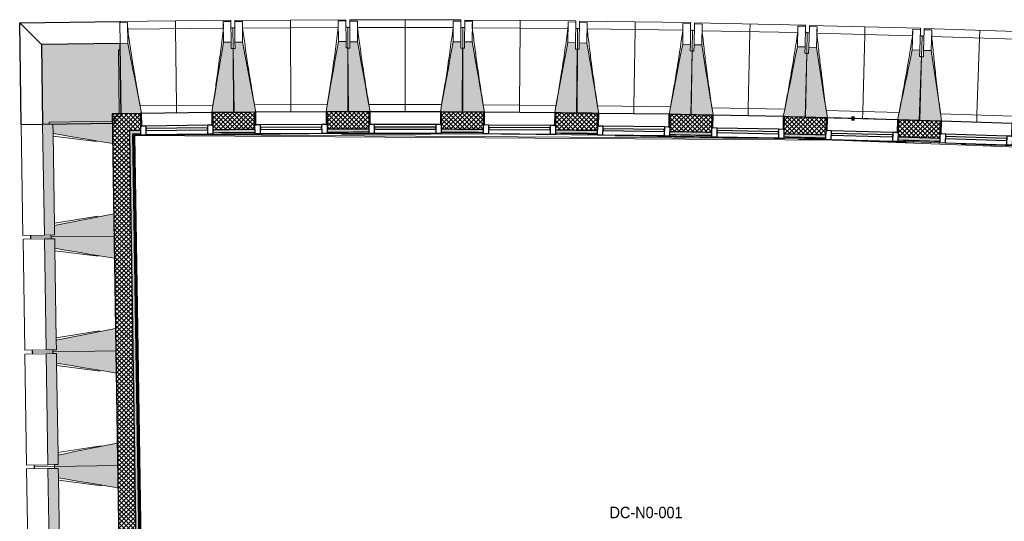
# Model space of a CAD drawing. Header units: millimetres. Extents: x 1909 to 61055, y -36590 to 14615.
# Tile 2 of 44: x 15588 to 23302, y -17309 to -13376. Entities that reach past the tile are written whole.
import ezdxf

# ---------------------------------------------------------------- set-up
doc = ezdxf.new("R2010")
doc.units = ezdxf.units.MM
doc.linetypes.add('Tiret', pattern=[2.5, 1.25, -1.25])
doc.layers.add('A-AREA', color=4, linetype='Tiret', lineweight=100, true_color=0x00ffff)
for name, color, linetype, lineweight in [('A-AREA-IDEN', 7, 'Continuous', 30), ('A-FLOR', 7, 'Continuous', 25), ('A-FLOR-HRAL', 7, 'Continuous', 18), ('A-GENM', 7, 'Continuous', 18), ('A-GLAZ', 7, 'Continuous', 25), ('A-WALL', 7, 'Continuous', 25), ('A-WALL-PATT', 7, 'Continuous', 25), ('I-WALL', 7, 'Continuous', 25), ('S-BEAM', 7, 'Continuous', 18)]:
    doc.layers.add(name, color=color, linetype=linetype, lineweight=lineweight)
doc.styles.add('Arial_1', font='arial.ttf', dxfattribs={"width": 0.9, "height": 90})
pattern_1 = [(45, (0, 0), (-17.67767, 17.67767), []), (135, (0, 0), (-17.67767, -17.67767), [])]

# ---------------------------------------------------------------- blocks, each defined once
blk = doc.blocks.new('XXX_VIDE FENETRE - 550-377501-2021_015_1111_DCE_1_50_N0 FINI_SSI_CMSI')
at = {"layer": 'A-GLAZ'}
for p, q in [((-285, 0), (-285, -100)), ((-275, 0), (-285, 0)), ((275, 0), (-275, 0)), ((-275, -100), (-275, 0)), ((285, 0), (275, 0)), ((275, 0), (275, -100)), ((285, -100), (285, 0)), ((-285, -100), (-275, -100)), ((-240, -100), (-285, -100)), ((-285, -100), (-285, -167.5)), ((-240, -167.5), (-240, -100)), ((240, -100), (-240, -100)), ((240, -100), (240, -167.5)), ((285, -100), (240, -100)), ((275, -100), (285, -100)), ((285, -167.5), (285, -100)), ((-285, -167.5), (-240, -167.5)), ((-240, -167.5), (240, -167.5)), ((240, -167.5), (285, -167.5))]:
    blk.add_line(p, q, dxfattribs=at)
at = {"layer": 'A-GLAZ', "color": 173, "true_color": 0x5c63b1}
for p, q in [((240, -120), (-240, -120)), ((-240, -120), (-240, -135)), ((-240, -135), (240, -135)), ((240, -135), (240, -120))]:
    blk.add_line(p, q, dxfattribs=at)
blk = doc.blocks.new('Garde-corps - Garde-corps-505471-2021_015_1111_DCE_1_50_N0 FINI_SSI_CMSI')
at = {"layer": 'A-FLOR-HRAL'}
for p, q in [((-23182.7, -14271.4), (-23124, -14270.6)), ((-23086, -20374.6), (-23179.6, -14274.3)), ((-23179.6, -14274.3), (-23123.9, -14274.7)), ((-23079, -20367.4), (-23172.4, -14281.4)), ((-23170.6, -14283.1), (-23139.2, -14282.7)), ((-23077.3, -20365.6), (-23170.6, -14283.1)), ((-23075.7, -20363.9), (-23168.9, -14284.7)), ((-22974.4, -14275.7), (-17756.7, -14309.4)), ((-21918.6, -14271.9), (-21861.9, -14271.7)), ((-19624.6, -14272.3), (-19545.6, -14273.3)), ((-18067.8, -14300.4), (-17951.9, -14303.2)), ((-17265.9, -14326.2), (-14802.9, -14420.9))]:
    blk.add_line(p, q, dxfattribs=at)
at = {"layer": 'A-FLOR-HRAL', "flags": 128}
for points in [[(-23172.4, -14281.4), (-23176, -14277.8), (-23179.6, -14274.3)], [(-23168.9, -14284.7), (-17678.6, -14320.7), (-14410.7, -14446.4)]]:
    blk.add_lwpolyline(points, dxfattribs=at)
at = {"layer": 'A-FLOR-HRAL'}
for radius, start, end in [(137273, 87.112212, 90.771971), (137283.1, 90.378328, 90.513815), (137283.1, 90.004947, 90.140434), (137283.1, 89.631565, 89.767052), (137283.1, 89.258184, 89.393671), (137269.6, 90.293744, 90.770558), (137269.6, 89.802207, 90.094064), (137269.6, 88.757072, 89.199903), (137283.1, 88.884802, 89.020289), (137283.1, 88.51142, 88.646908), (137269.6, 88.245826, 88.601253), (137283.1, 88.138038, 88.273526), (137269.6, 87.683989, 88.067454)]:
    blk.add_arc((-21322.9, -151541.9), radius, start, end, dxfattribs=at)
for points, knots in [([(-23179.6, -14274.3), (-23179.6, -14274.3), (-23179.6, -14274.3), (-23179.7, -14274.3), (-23179.7, -14274.2), (-23179.8, -14274.2), (-23179.9, -14274.1), (-23179.9, -14274), (-23180, -14273.9), (-23180.1, -14273.8), (-23180.2, -14273.7), (-23180.3, -14273.6), (-23180.5, -14273.5), (-23180.6, -14273.4), (-23180.7, -14273.3), (-23180.8, -14273.2), (-23181, -14273), (-23181.1, -14272.9), (-23181.3, -14272.7), (-23181.6, -14272.4), (-23182.1, -14271.9), (-23182.5, -14271.6), (-23182.7, -14271.4)], [0, 0, 0, 0, 0.071429, 0.107143, 0.142857, 0.178571, 0.214286, 0.25, 0.285714, 0.321429, 0.357143, 0.392857, 0.428571, 0.464286, 0.5, 0.535714, 0.571429, 0.607143, 0.642857, 0.714286, 0.857143, 1, 1, 1, 1]), ([(-23168.9, -14284.7), (-23168.9, -14284.7), (-23169, -14284.7), (-23169, -14284.6), (-23169.1, -14284.5), (-23169.3, -14284.4), (-23169.4, -14284.2), (-23169.6, -14284.1), (-23169.8, -14283.9), (-23170, -14283.7), (-23170.2, -14283.5), (-23170.4, -14283.3), (-23170.5, -14283.2), (-23170.6, -14283.1)], [0.075, 0.075, 0.075, 0.075, 0.15, 0.2125, 0.275, 0.35, 0.425, 0.5, 0.6, 0.7, 0.775, 0.85, 1, 1, 1, 1])]:
    blk.add_open_spline(points, degree=3, knots=knots, dxfattribs=at)
blk = doc.blocks.new('B02_ARC_rvt-1-2021_015_1111_DCE_1_50_N0 FINI_SSI_CMSI')
at = {"layer": 'A-WALL-PATT', "lineweight": 18}
h = blk.add_hatch(dxfattribs=at)
h.set_pattern_fill('FP_1', color=256, style=0, pattern_type=2)
h.set_pattern_definition(pattern_1)
h.paths.add_polyline_path([(-2612.4, -15514.6), (-2594.6, -15381.2), (-2906.6, -15338.2), (-2924.2, -15472), (-2654.5, -15508.8)])
h.paths.add_polyline_path([(-3489.2, -15396.8), (-3471.6, -15263), (-3794.6, -15221.1), (-3811.3, -15355), (-3493.4, -15396.3)])
h.paths.add_polyline_path([(-4376.8, -15283.5), (-4360.1, -15149.5), (-4683.3, -15109.7), (-4698.3, -15243.9), (-4380.8, -15283)])
h.paths.add_polyline_path([(-5264.3, -15176.1), (-5249.3, -15041.9), (-5572.8, -15004.2), (-5587.8, -15138.4), (-5268.1, -15175.6)])
h.paths.add_polyline_path([(-6154.1, -15074.2), (-6139.2, -14940), (-6462.9, -14904.4), (-6477, -15038.7), (-6157.7, -15073.8)])
h.paths.add_polyline_path([(-7043.8, -14978.3), (-7030.1, -14843.9), (-7353.6, -14810.5), (-7366.9, -14944.9), (-7045.9, -14978)])
h.paths.add_polyline_path([(-7934, -14888.1), (-7921.1, -14753.7), (-8245, -14722.4), (-8256.4, -14856.9), (-7937.2, -14887.8)])
h.paths.add_polyline_path([(-8824, -14803.8), (-8812.5, -14669.3), (-9136.9, -14640.1), (-9148.3, -14774.6), (-8826.9, -14803.6)])
h.paths.add_polyline_path([(-9716.2, -14725.2), (-9704.9, -14590.7), (-10029.3, -14563.6), (-10039.9, -14698.1), (-9718.9, -14725)])
h.paths.add_polyline_path([(-10608, -14652.5), (-10597.7, -14517.9), (-10922.2, -14492.9), (-10931.9, -14627.5), (-10610.6, -14652.3)])
h.paths.add_polyline_path([(-11500.3, -14585.6), (-11490.9, -14450.9), (-11815.5, -14428), (-11823.4, -14562.8), (-11502.7, -14585.4)])
h.paths.add_polyline_path([(-12392.2, -14524.5), (-12384.2, -14389.7), (-12709.2, -14368.9), (-12717.2, -14503.7), (-12394.2, -14524.4)])
h.paths.add_polyline_path([(-13286.1, -14469.2), (-13278.2, -14334.4), (-13603.3, -14315.7), (-13610.4, -14450.5), (-13288, -14469.1)])
h.paths.add_polyline_path([(-14179.6, -14419.7), (-14172.5, -14284.9), (-14497.7, -14268.3), (-14503.9, -14403.2), (-14181.3, -14419.6)])
h.paths.add_polyline_path([(-15073.3, -14376.1), (-15067.1, -14241.2), (-15392.5, -14226.8), (-15397.8, -14361.7), (-15074.8, -14376)])
h.paths.add_polyline_path([(-15967.3, -14338.3), (-15962, -14203.4), (-16287.4, -14191), (-16291.9, -14326), (-15968.6, -14338.2)])
h.paths.add_polyline_path([(-16861.5, -14306.3), (-16857.1, -14171.3), (-17182.6, -14161.1), (-17186.2, -14296.1), (-16862.6, -14306.2)])
h.paths.add_polyline_path([(-17755.9, -14280.1), (-17752.4, -14145.2), (-18078, -14137.1), (-18080.6, -14272.1), (-17756.8, -14280.1)])
h.paths.add_polyline_path([(-18650.5, -14259.8), (-18647.8, -14124.8), (-18973.4, -14118.9), (-18974.8, -14253.9), (-18651.1, -14259.8)])
h.paths.add_polyline_path([(-23343, -14248.6), (-23124.3, -14245.6), (-23126, -14110.6), (-23345.1, -14113.6), (-23343, -14247.7)])
h.paths.add_polyline_path([(-19545.2, -14245.3), (-19543.4, -14110.3), (-19869, -14106.5), (-19869.7, -14241.5), (-19545.6, -14245.3)])
h.paths.add_polyline_path([(-22554.3, -14239.3), (-22229.5, -14236.8), (-22230.4, -14101.8), (-22556, -14104.3), (-22554.3, -14237.9)])
h.paths.add_polyline_path([(-20439.9, -14236.6), (-20439, -14101.6), (-20764.7, -14099.9), (-20764.7, -14234.9), (-20440.2, -14236.6)])
h.paths.add_polyline_path([(-21659.5, -14234.2), (-21334.7, -14233.8), (-21334.7, -14098.8), (-21660.4, -14099.2), (-21659.5, -14233.9)])
h = blk.add_hatch(dxfattribs=at)
h.set_pattern_fill('FP_1', color=256, style=0, pattern_type=2)
h.set_pattern_definition(pattern_1)
h.paths.add_polyline_path([(-23246.5, -20540), (-23111.5, -20538), (-23208, -14246.7), (-23343, -14248.6), (-23249, -20379.5)])
at = {"layer": 'A-WALL-PATT', "true_color": 0xdadada}
h = blk.add_hatch(color=254, dxfattribs=at)
h.paths.add_polyline_path([(-2615.8, -15539.3), (-2612.4, -15514.6), (-2924.2, -15472), (-2927.5, -15496.8), (-2703.3, -15527.3)])
h.paths.add_polyline_path([(-3492.5, -15421.6), (-3489.2, -15396.8), (-3811.3, -15355), (-3814.4, -15379.8), (-3493.4, -15421.5)])
h.paths.add_polyline_path([(-4379.9, -15308.3), (-4376.8, -15283.5), (-4500.5, -15268.2), (-4503.4, -15293), (-4380.8, -15308.2)])
h.paths.add_polyline_path([(-4572.9, -15284.4), (-4570, -15259.6), (-4698.3, -15243.9), (-4701.1, -15268.7), (-4579.1, -15283.7)])
h.paths.add_polyline_path([(-5267, -15200.9), (-5264.3, -15176.1), (-5587.8, -15138.4), (-5590.5, -15163.2), (-5268.1, -15200.8)])
h.paths.add_polyline_path([(-6156.9, -15099.1), (-6154.1, -15074.2), (-6477, -15038.7), (-6479.6, -15063.6), (-6157.7, -15099)])
h.paths.add_polyline_path([(-7046.4, -15003.1), (-7043.8, -14978.3), (-7366.9, -14944.9), (-7369.3, -14969.7), (-7047.2, -15003)])
h.paths.add_polyline_path([(-7936.5, -14913), (-7934, -14888.1), (-8256.4, -14856.9), (-8258.5, -14881.8), (-7937.2, -14912.9)])
h.paths.add_polyline_path([(-8826.1, -14828.7), (-8824, -14803.8), (-9148.3, -14774.6), (-9150.4, -14799.5), (-8826.9, -14828.7)])
h.paths.add_polyline_path([(-9718.3, -14750.1), (-9716.2, -14725.2), (-9847.3, -14714.2), (-9849.8, -14739), (-9718.9, -14750.1)])
h.paths.add_polyline_path([(-9919.5, -14733.2), (-9917.1, -14708.3), (-10039.9, -14698.1), (-10041.8, -14723.1), (-9925.8, -14732.7)])
h.paths.add_polyline_path([(-10610, -14677.4), (-10608, -14652.5), (-10931.9, -14627.5), (-10933.7, -14652.5), (-10610.6, -14677.4)])
h.paths.add_polyline_path([(-11502.1, -14610.5), (-11500.3, -14585.6), (-11823.4, -14562.8), (-11824.9, -14587.7), (-11502.7, -14610.5)])
h.paths.add_polyline_path([(-12393.6, -14549.5), (-12392.2, -14524.5), (-12717.2, -14503.7), (-12718.6, -14528.7), (-12394.2, -14549.4)])
h.paths.add_polyline_path([(-13287.6, -14494.1), (-13286.1, -14469.2), (-13610.4, -14450.5), (-13611.7, -14475.5), (-13288, -14494.1)])
h.paths.add_polyline_path([(-14180.9, -14444.7), (-14179.6, -14419.7), (-14311.6, -14412.9), (-14313.7, -14437.8), (-14181.3, -14444.7)])
h.paths.add_polyline_path([(-14383.6, -14434.3), (-14381.6, -14409.3), (-14503.9, -14403.2), (-14505.1, -14428.2), (-14389.9, -14433.9)])
h.paths.add_polyline_path([(-15074.4, -14401), (-15073.3, -14376.1), (-15397.8, -14361.7), (-15398.8, -14386.7), (-15074.8, -14401)])
h.paths.add_polyline_path([(-15968.3, -14363.2), (-15967.3, -14338.3), (-16291.9, -14326), (-16292.7, -14351), (-15968.6, -14363.2)])
h.paths.add_polyline_path([(-16862.3, -14331.3), (-16861.5, -14306.3), (-17186.2, -14296.1), (-17186.8, -14321.1), (-16862.6, -14331.2)])
h.paths.add_polyline_path([(-17756.6, -14305.1), (-17755.9, -14280.1), (-18080.6, -14272.1), (-18081.1, -14297.1), (-17756.8, -14305.1)])
h.paths.add_polyline_path([(-18651, -14284.8), (-18650.5, -14259.8), (-18975.3, -14253.8), (-18975.6, -14278.8), (-18651.1, -14284.8)])
h.paths.add_polyline_path([(-23207.7, -14271.7), (-23124, -14270.6), (-23124.7, -14245.6), (-23208, -14246.7), (-23207.7, -14271.5)])
h.paths.add_polyline_path([(-19545.5, -14270.3), (-19545.6, -14245.3), (-19870, -14241.5), (-19869.7, -14266.5), (-19545.6, -14270.3)])
h.paths.add_polyline_path([(-22554, -14264.3), (-22229.4, -14261.8), (-22229.8, -14236.8), (-22554.3, -14239.3)])
h.paths.add_polyline_path([(-20440.1, -14261.6), (-20440.2, -14236.6), (-20764.7, -14234.9), (-20764.7, -14259.9), (-20440.2, -14261.6)])
h.paths.add_polyline_path([(-21659.4, -14259.2), (-21334.8, -14258.8), (-21334.8, -14233.8), (-21659.5, -14234.2)])
at = {"layer": 'A-WALL-PATT', "lineweight": 5, "true_color": 0xdadada}
blk.add_hatch(color=254, dxfattribs=at).paths.add_polyline_path([(-23113.6, -20403), (-23088.6, -20402.7), (-23182.7, -14271.4), (-23207.7, -14271.7), (-23114, -20379.5)])
at = {"layer": 'A-AREA'}
blk.add_line((-17552.4, -14150.5), (-17530.8, -14151.1), dxfattribs=at)
at = {"layer": 'A-FLOR'}
for p, q in [((-20740.5, -14100), (-20745.2, -14100)), ((-20676.7, -14260.3), (-20764.8, -14259.9)), ((-20504, -14261.2), (-20666.4, -14260.3)), ((-19545.5, -14270.3), (-19625.1, -14269.3)), ((-17951.2, -14300.2), (-18081.1, -14297.1)), ((-16909.6, -14329.7), (-17072.6, -14324.6)), ((-16862.3, -14331.3), (-16901.4, -14330))]:
    blk.add_line(p, q, dxfattribs=at)
at = {"layer": 'A-WALL'}
for p, q in [((-23124.3, -14245.6), (-23208, -14246.7)), ((-23207.7, -14271.7), (-23208, -14246.7)), ((-23113.6, -20403), (-23207.7, -14271.7))]:
    blk.add_line(p, q, dxfattribs=at)
for start, end in [(90.378323, 90.513855), (90.004942, 90.140474), (89.63156, 89.767092), (89.258179, 89.393711), (88.884797, 89.02033), (88.511416, 88.646948), (88.138034, 88.273566)]:
    blk.add_arc((-21322.9, -151541.9), 137308.1, start, end, dxfattribs=at)
at = {"layer": 'I-WALL'}
for p, q in [((-23126, -14110.6), (-23345.1, -14113.6)), ((-23345.1, -14113.6), (-23343, -14248.6)), ((-17752.4, -14145.8), (-17752.4, -14145.2)), ((-23343, -14248.6), (-23342.6, -14273.6)), ((-23342.6, -14273.6), (-23246.5, -20540)), ((-23089, -20377.7), (-23182.7, -14271.4))]:
    blk.add_line(p, q, dxfattribs=at)
at = {"layer": 'I-WALL', "flags": 128}
blk.add_lwpolyline([(-23182.7, -14271.4), (-23153.3, -14271), (-23124, -14270.6)], dxfattribs=at)
at = {"layer": 'I-WALL'}
for radius, start, end in [(137443.1, 90.378298, 90.514063), (137443.1, 90.004917, 90.140682), (137443.1, 89.631536, 89.767301), (137443.1, 89.258155, 89.39392), (137443.1, 88.884774, 89.020539), (137443.1, 88.511392, 88.647158), (137443.1, 88.327609, 88.50726), (137443.1, 88.138011, 88.273776), (137283.1, 90.378328, 90.513816), (137283.1, 90.004946, 90.140435), (137283.1, 89.631565, 89.767054), (137283.1, 89.258183, 89.393672), (137283.1, 88.884802, 89.020291), (137283.1, 88.51142, 88.646909), (137283.1, 88.138038, 88.273527)]:
    blk.add_arc((-21322.9, -151541.9), radius, start, end, dxfattribs=at)
at = {"layer": 'A-FLOR-HRAL', "lineweight": 18}
blk.add_blockref('Garde-corps - Garde-corps-505471-2021_015_1111_DCE_1_50_N0 FINI_SSI_CMSI', (0, 0), dxfattribs=at)
at = {"layer": 'A-GLAZ', "lineweight": 18}
for p, rotation in [((-22841, -14106.5), 0.7260035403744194), ((-21945.4, -14099.5), 0.3529371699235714), ((-21049.7, -14098.5), 359.9798707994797), ((-20154, -14103.2), 359.606804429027), ((-19258.4, -14113.8), 359.2337380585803), ((-18362.9, -14130.2), 358.8606716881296), ((-17467.5, -14153.3), 358.4876053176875), ((-16572.2, -14180.6), 358.1145389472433)]:
    blk.add_blockref('XXX_VIDE FENETRE - 550-377501-2021_015_1111_DCE_1_50_N0 FINI_SSI_CMSI', p, dxfattribs=dict(at, rotation=rotation))
blk = doc.blocks.new('20_MUR PREFA_01 - Type 1-3119337-2021_015_1111_DCE_1_50_N0 FINI_SSI_CMSI')
at = {"layer": 'A-GENM'}
for p, q in [((0, 722.1), (0, 661.4)), ((0, 661.4), (0, 58.5)), ((0, 0.7), (0, 58.5))]:
    blk.add_line(p, q, dxfattribs=at)
blk = doc.blocks.new('Murs 4 - Murs 1-3190715-2021_015_1111_DCE_1_50_N0 FINI_SSI_CMSI')
at = {"layer": 'A-WALL-PATT', "true_color": 0x787878}
blk.add_hatch(color=8, dxfattribs=at).paths.add_polyline_path([(-23890.5, -14195.3), (-23323.7, -14186.6), (-23324.5, -14133.6), (-23275.7, -14133), (-23283, -13561.8), (-23900.1, -13569.7), (-23894.3, -13943.2)])
at = {"layer": 'A-WALL'}
for p, q in [((-24070.4, -13400.6), (-23285.1, -13390.7)), ((-24058.2, -14197.8), (-24070.4, -13400.6)), ((-23900.1, -13569.7), (-24070.4, -13400.6)), ((-23285.1, -13390.7), (-23285, -13399.7)), ((-23283, -13561.8), (-23900.1, -13569.7)), ((-23900.1, -13569.7), (-23890.5, -14195.3)), ((-23275.7, -14133), (-23283, -13561.8)), ((-23890.5, -14195.3), (-23323.7, -14186.6)), ((-23324.5, -14133.6), (-23275.7, -14133)), ((-23323.7, -14186.6), (-23324.5, -14133.6)), ((-24058.2, -14197.8), (-23890.5, -14195.3))]:
    blk.add_line(p, q, dxfattribs=at)
blk = doc.blocks.new('B02_DC_STR_rvt-1-2021_015_1111_DCE_1_50_N0 FINI_SSI_CMSI')
at = {"layer": 'S-BEAM', "lineweight": 5, "true_color": 0x787878}
for points in [[(-23291, -14112.8), (-23126, -14110.7), (-23126, -14110.1), (-23116.1, -14109.9), (-23223, -13561), (-23283, -13561.8), (-23282.3, -13611.8), (-23297.3, -13612), (-23291.9, -14041.9)], [(-22556, -14103.5), (-22391.1, -14101.4), (-22397.4, -13600.6), (-22412.4, -13600.6), (-22413, -13550.8), (-22473, -13551.5), (-22565.9, -14103), (-22556.1, -14102.8)], [(-22395.4, -14103), (-22230.4, -14102), (-22230.4, -14101.3), (-22220.5, -14101.2), (-22323.8, -13551.6), (-22383.8, -13552), (-22383.8, -13602), (-22398.4, -13602.1), (-22395.8, -14033.1)], [(-21660.4, -14098.5), (-21495.4, -14097.5), (-21498.5, -13596.6), (-21513.5, -13596.6), (-21513.8, -13546.7), (-21573.8, -13547), (-21669.8, -14097.8), (-21660.4, -14097.8)], [(-21334.7, -14099.1), (-21334.7, -14098.4), (-21324.8, -14098.4), (-21424.5, -13548.1), (-21484.5, -13548.1), (-21484.5, -13598.1), (-21499.5, -13598.1), (-21499.7, -14099), (-21334.7, -14099.1)], [(-20599.7, -14099.3), (-20599.5, -13598.4), (-20614.5, -13598.4), (-20614.5, -13548.4), (-20674.5, -13548.4), (-20774.6, -14098.6), (-20764.7, -14098.6), (-20764.7, -14099.3), (-20724.6, -14099.3)], [(-20439, -14102), (-20439, -14101.3), (-20429.2, -14101.3), (-20525.2, -13550.4), (-20585.2, -13550), (-20585.6, -13600), (-20600.6, -13599.9), (-20604, -14100.8), (-20439.7, -14101.9)], [(-19704, -14107), (-19700.6, -13606.1), (-19715.6, -13606), (-19715.6, -13556), (-19775.3, -13555.6), (-19878.9, -14105.1), (-19869, -14105.2), (-19869, -14105.9), (-19818.4, -14106.2)], [(-19543.4, -14110.7), (-19543.4, -14110), (-19533.5, -14110), (-19626, -13558.6), (-19686, -13557.8), (-19686.7, -13607.8), (-19701.7, -13607.6), (-19708.4, -14108.5), (-19544.7, -14110.7)], [(-18808.5, -14120.5), (-18801.8, -13619.7), (-18816.8, -13619.5), (-18816.1, -13569.5), (-18876.1, -13568.7), (-18983.3, -14117.5), (-18973.4, -14117.6), (-18973.4, -14118.3), (-18929.8, -14118.9)], [(-18647.8, -14125.3), (-18647.8, -14124.6), (-18638, -14124.6), (-18726.9, -13572.7), (-18786.8, -13571.5), (-18787.8, -13621.5), (-18802.8, -13621.2), (-18812.8, -14122), (-18649.8, -14125.2)], [(-17913, -14139.9), (-17903, -13639.1), (-17918, -13638.8), (-17917, -13588.8), (-17977, -13587.6), (-18087.8, -14135.7), (-18077.9, -14135.9), (-18077.9, -14136.6), (-18030.2, -14137.5)], [(-17742.4, -14145.9), (-17827.8, -13592.6), (-17887.8, -13591), (-17889.1, -13641), (-17904.1, -13640.6), (-17917.3, -14141.3), (-17742.4, -14145.9)], [(-17017.6, -14165), (-17004.4, -13664.3), (-17019.4, -13663.9), (-17018.1, -13613.9), (-17078.1, -13612.4), (-17192.6, -14160.4), (-17135.3, -14161.9)], [(-16857.1, -14171.9), (-16857.1, -14171.2), (-16847.3, -14171.2), (-16928.9, -13618.3), (-16988.9, -13616.3), (-16990.5, -13666.3), (-17005.5, -13665.8), (-17022, -14166.4), (-16857.3, -14171.9)], [(-23877.1, -15065.2), (-23796.5, -15063.9), (-23809.8, -14194), (-23890.5, -14195.3), (-23877.2, -15063.9)], [(-23341.5, -14346.9), (-23344.2, -14171.9), (-23838.8, -14179.5), (-23838.6, -14194.5), (-23809.8, -14194.5), (-23808.7, -14268.5), (-23344.2, -14346.4)], [(-23825, -15079.4), (-23330.4, -15071.8), (-23333.1, -14896.8), (-23797.6, -14989.5), (-23796.5, -15063.9), (-23825.2, -15064.4), (-23825.1, -15071.8)], [(-23863.3, -15965.1), (-23782.7, -15963.8), (-23796, -15093.9), (-23876.7, -15095.2), (-23863.4, -15963.8)], [(-23327.7, -15246.8), (-23330.4, -15071.8), (-23825, -15079.4), (-23824.8, -15094.4), (-23796, -15094.4), (-23794.9, -15168.4), (-23330.4, -15246.3)], [(-23811.2, -15979.3), (-23316.6, -15971.7), (-23319.3, -15796.7), (-23783.8, -15889.4), (-23782.7, -15963.8), (-23811.4, -15964.3), (-23811.3, -15971.7)], [(-23849.5, -16865), (-23768.9, -16863.7), (-23782.2, -15993.8), (-23862.9, -15995.1), (-23849.5, -16863.7)], [(-23313.9, -16146.7), (-23316.6, -15971.7), (-23811.2, -15979.3), (-23811, -15994.3), (-23782.2, -15994.3), (-23781.1, -16068.3), (-23316.6, -16146.2)], [(-23797.4, -16879.2), (-23302.8, -16871.6), (-23305.5, -16696.6), (-23770, -16789.3), (-23768.9, -16863.7), (-23797.6, -16864.2), (-23797.5, -16871.6)], [(-23835.7, -17764.9), (-23755.1, -17763.6), (-23768.4, -16893.7), (-23849.1, -16895), (-23835.7, -17763.6)], [(-23300.1, -17046.6), (-23302.8, -16871.6), (-23797.4, -16879.2), (-23797.2, -16894.2), (-23768.4, -16894.2), (-23767.3, -16968.2), (-23302.8, -17046.1)]]:
    blk.add_hatch(color=8, dxfattribs=at).paths.add_polyline_path(points)
at = {"layer": 'A-FLOR'}
for p, q in [((-23985.6, -15066.8), (-23985.3, -15081.8)), ((-23985.3, -15081.8), (-23985.1, -15096.8)), ((-23971.8, -15966.7), (-23971.5, -15981.7)), ((-23971.5, -15981.7), (-23971.3, -15996.7)), ((-23957.9, -16866.6), (-23957.7, -16881.6)), ((-23957.7, -16881.6), (-23957.5, -16896.6))]:
    blk.add_line(p, q, dxfattribs=at)
at = {"layer": 'S-BEAM'}
for p, q in [((-22415.2, -13379.6), (-23285.1, -13390.7)), ((-23285, -13399.7), (-23225, -13398.9)), ((-23283, -13561.8), (-23285, -13399.7)), ((-23223, -13561), (-23225, -13398.9)), ((-23225, -13398.9), (-23225, -13399.2)), ((-22475.1, -13389.4), (-22415.1, -13388.7)), ((-22475.1, -13389.4), (-22473, -13551.5)), ((-22475.1, -13389.7), (-22475.1, -13389.4)), ((-22415.2, -13379.6), (-22415.1, -13388.7)), ((-22415.1, -13388.7), (-22413, -13550.8)), ((-21514.8, -13375.5), (-22384.8, -13380.9)), ((-22384.8, -13389.9), (-22384.8, -13380.9)), ((-22384.8, -13389.9), (-22324.8, -13389.6)), ((-22383.8, -13552), (-22384.8, -13389.9)), ((-22323.8, -13551.6), (-22324.8, -13389.6)), ((-22324.8, -13389.6), (-22324.7, -13389.8)), ((-21574.8, -13384.9), (-21514.8, -13384.6)), ((-21574.8, -13384.9), (-21573.8, -13547)), ((-21574.8, -13385.2), (-21574.8, -13384.9)), ((-21514.8, -13375.5), (-21514.8, -13384.6)), ((-21514.8, -13384.6), (-21513.8, -13546.7)), ((-21484.5, -13548.1), (-21484.4, -13386)), ((-21484.4, -13386), (-21484.4, -13377)), ((-20614.4, -13377.3), (-21484.4, -13377)), ((-21484.4, -13386), (-21424.4, -13386)), ((-21424.5, -13548.1), (-21424.4, -13386)), ((-21424.4, -13386), (-21424.4, -13386.3)), ((-20674.4, -13386.3), (-20674.5, -13548.4)), ((-20674.5, -13386.5), (-20674.4, -13386.3)), ((-20674.4, -13386.3), (-20614.4, -13386.3)), ((-20614.4, -13386.3), (-20614.5, -13548.4)), ((-20614.4, -13377.3), (-20614.4, -13386.3)), ((-20585.2, -13550), (-20584.1, -13387.9)), ((-20584.1, -13387.9), (-20584.1, -13378.9)), ((-19714.1, -13384.9), (-20584.1, -13378.9)), ((-20584.1, -13387.9), (-20524.1, -13388.4)), ((-20525.2, -13550.4), (-20524.1, -13388.4)), ((-20524.1, -13388.4), (-20524.1, -13388.6)), ((-19774.1, -13393.5), (-19775.3, -13555.6)), ((-19774.2, -13393.8), (-19774.1, -13393.5)), ((-19774.1, -13393.5), (-19714.1, -13393.9)), ((-19714.1, -13393.9), (-19715.3, -13556)), ((-19714.1, -13384.9), (-19714.1, -13393.9)), ((-19686, -13557.8), (-19683.8, -13395.7)), ((-19683.8, -13395.7), (-19683.7, -13386.7)), ((-19683.8, -13395.7), (-19623.8, -13396.5)), ((-18813.8, -13398.3), (-19683.7, -13386.7)), ((-19626, -13558.6), (-19623.8, -13396.5)), ((-19623.8, -13396.5), (-19623.8, -13396.8)), ((-18873.9, -13406.6), (-18876.1, -13568.7)), ((-18874, -13406.8), (-18873.9, -13406.6)), ((-18873.9, -13406.6), (-18813.9, -13407.4)), ((-18813.9, -13407.4), (-18816.1, -13569.5)), ((-18813.8, -13398.3), (-18813.9, -13407.4)), ((-18786.8, -13571.5), (-18783.6, -13409.4)), ((-18783.6, -13409.4), (-18783.4, -13400.4)), ((-18783.6, -13409.4), (-18723.6, -13410.6)), ((-17913.6, -13417.7), (-18783.4, -13400.4)), ((-18726.9, -13572.7), (-18723.6, -13410.6)), ((-18723.6, -13410.6), (-18723.6, -13410.9)), ((-17913.6, -13417.7), (-17913.8, -13426.7)), ((-17883.5, -13428.9), (-17883.3, -13419.9)), ((-17013.6, -13442.9), (-17883.3, -13419.9)), ((-22474.7, -13441), (-23224.1, -13450.5)), ((-22399.5, -13438.5), (-22414.5, -13438.7)), ((-22399.5, -13438.5), (-22397.4, -13600.6)), ((-22384.4, -13439.9), (-22399.4, -13440)), ((-21574.7, -13436.5), (-22324.2, -13441.1)), ((-21499.5, -13434.5), (-21514.5, -13434.6)), ((-21499.5, -13434.5), (-21498.5, -13596.6)), ((-21484.5, -13436), (-21499.5, -13436)), ((-20674.7, -13437.9), (-21424.2, -13437.6)), ((-20599.5, -13436.3), (-20614.5, -13436.3)), ((-20599.5, -13436.3), (-20599.5, -13598.4)), ((-20584.5, -13437.9), (-20599.5, -13437.8)), ((-19774.7, -13445.1), (-20524.2, -13439.9)), ((-19699.5, -13444), (-19714.5, -13443.9)), ((-19699.5, -13444), (-19700.6, -13606.1)), ((-19684.5, -13445.7), (-19699.5, -13445.5)), ((-18874.8, -13458.1), (-19624.3, -13448.1)), ((-18799.6, -13457.6), (-18814.6, -13457.4)), ((-18799.6, -13457.6), (-18801.8, -13619.7)), ((-18784.6, -13459.4), (-18799.6, -13459.1)), ((-17975.1, -13477.1), (-18724.4, -13462.2)), ((-17973.8, -13425.5), (-17977, -13587.6)), ((-17973.8, -13425.5), (-17913.8, -13426.7)), ((-17973.8, -13425.8), (-17973.8, -13425.5)), ((-17913.8, -13426.7), (-17917, -13588.8)), ((-17899.8, -13477), (-17914.8, -13476.7)), ((-17899.8, -13477), (-17903, -13639.1)), ((-17884.8, -13478.9), (-17899.8, -13478.5)), ((-17887.8, -13591), (-17883.5, -13428.9)), ((-17883.5, -13428.9), (-17823.5, -13430.5)), ((-17827.8, -13592.6), (-17823.5, -13430.5)), ((-17075.4, -13501.9), (-17824.7, -13482.1)), ((-17823.5, -13430.5), (-17823.5, -13430.8)), ((-17073.8, -13450.3), (-17078.1, -13612.4)), ((-17073.8, -13450.3), (-17013.8, -13451.9)), ((-17073.8, -13450.6), (-17073.8, -13450.3)), ((-17013.8, -13451.9), (-17018.1, -13613.9)), ((-17013.6, -13442.9), (-17013.8, -13451.9)), ((-16988.9, -13616.3), (-16983.6, -13454.3)), ((-16983.6, -13454.3), (-16983.3, -13445.3)), ((-16983.6, -13454.3), (-16923.6, -13456.3)), ((-16113.7, -13473.9), (-16983.3, -13445.3)), ((-16928.9, -13618.3), (-16923.6, -13456.3)), ((-16923.6, -13456.3), (-16923.6, -13456.6)), ((-23223, -13561), (-23283, -13561.8)), ((-23283, -13561.8), (-23282.3, -13611.8)), ((-22413, -13550.8), (-22473, -13551.5)), ((-22412.4, -13600.8), (-22413, -13550.8)), ((-22323.8, -13551.6), (-22383.8, -13552)), ((-22383.8, -13552), (-22383.4, -13602)), ((-21513.8, -13546.7), (-21573.8, -13547)), ((-21513.5, -13596.7), (-21513.8, -13546.7)), ((-21424.5, -13548.1), (-21484.5, -13548.1)), ((-21484.5, -13548.1), (-21484.5, -13598.1)), ((-20614.5, -13548.4), (-20674.5, -13548.4)), ((-20614.5, -13598.4), (-20614.5, -13548.4)), ((-20585.2, -13550), (-20585.6, -13600)), ((-20525.2, -13550.4), (-20585.2, -13550)), ((-19715.3, -13556), (-19775.3, -13555.6)), ((-19715.6, -13606), (-19715.3, -13556)), ((-19686, -13557.8), (-19686.7, -13607.8)), ((-19626, -13558.6), (-19686, -13557.8)), ((-18816.1, -13569.5), (-18876.1, -13568.7)), ((-18816.8, -13619.5), (-18816.1, -13569.5)), ((-18786.8, -13571.5), (-18787.8, -13621.5)), ((-18726.9, -13572.7), (-18786.8, -13571.5)), ((-17000.1, -13502.3), (-17015.1, -13501.9)), ((-17000.1, -13502.3), (-17004.4, -13664.3)), ((-16985.2, -13504.3), (-17000.2, -13503.8)), ((-16175.9, -13532.5), (-16925, -13507.9)), ((-23282.3, -13611.8), (-23297.3, -13612)), ((-23297.3, -13612), (-23291, -14112.8)), ((-22397.4, -13600.6), (-22412.4, -13600.8)), ((-22383.4, -13602), (-22398.4, -13602.1)), ((-22398.4, -13602.1), (-22395.4, -14103)), ((-22391.1, -14101.4), (-22397.4, -13600.6)), ((-21498.5, -13596.6), (-21513.5, -13596.7)), ((-21499.5, -13598.1), (-21499.7, -14099)), ((-21484.5, -13598.1), (-21499.5, -13598.1)), ((-21495.4, -14097.5), (-21498.5, -13596.6)), ((-20599.5, -13598.4), (-20614.5, -13598.4)), ((-20600.6, -13599.9), (-20604, -14100.8)), ((-20585.6, -13600), (-20600.6, -13599.9)), ((-20599.7, -14099.3), (-20599.5, -13598.4)), ((-19700.6, -13606.1), (-19715.6, -13606)), ((-19701.7, -13607.6), (-19708.4, -14108.5)), ((-19704, -14107), (-19700.6, -13606.1)), ((-19686.7, -13607.8), (-19701.7, -13607.6)), ((-18801.8, -13619.7), (-18816.8, -13619.5)), ((-18802.8, -13621.2), (-18812.8, -14122)), ((-18808.5, -14120.5), (-18801.8, -13619.7)), ((-18787.8, -13621.5), (-18802.8, -13621.2)), ((-17917, -13588.8), (-17977, -13587.6)), ((-17918, -13638.8), (-17917, -13588.8)), ((-17903, -13639.1), (-17918, -13638.8)), ((-17904.1, -13640.6), (-17917.3, -14141.3)), ((-17913, -14139.9), (-17903, -13639.1)), ((-17889.1, -13641), (-17904.1, -13640.6)), ((-17887.8, -13591), (-17889.1, -13641)), ((-17827.8, -13592.6), (-17887.8, -13591)), ((-17018.1, -13613.9), (-17078.1, -13612.4)), ((-17019.4, -13663.9), (-17018.1, -13613.9)), ((-16988.9, -13616.3), (-16990.5, -13666.3)), ((-16928.9, -13618.3), (-16988.9, -13616.3)), ((-17005.5, -13665.8), (-17022, -14166.4)), ((-17004.4, -13664.3), (-17019.4, -13663.9)), ((-17017.6, -14165), (-17004.4, -13664.3)), ((-16990.5, -13666.3), (-17005.5, -13665.8)), ((-23291, -14112.8), (-23126, -14110.7)), ((-23127, -14052.3), (-22556.5, -14045)), ((-22556.1, -14103.5), (-22391.1, -14101.4)), ((-22395.4, -14103), (-22230.4, -14102)), ((-22231, -14043.5), (-21660.5, -14040)), ((-21660.4, -14098.5), (-21495.4, -14097.5)), ((-21499.7, -14099), (-21334.7, -14099.1)), ((-21334.9, -14040.6), (-20764.4, -14040.8)), ((-20764.8, -14099.3), (-20599.7, -14099.3)), ((-20604, -14100.8), (-20439, -14102)), ((-20438.9, -14043.5), (-19868.4, -14047.4)), ((-19869.1, -14105.9), (-19704, -14107)), ((-19708.4, -14108.5), (-19543.4, -14110.7)), ((-19542.9, -14052.2), (-18972.4, -14059.8)), ((-18646.9, -14066.8), (-18076.5, -14078.1)), ((-17751.1, -14087.2), (-17180.8, -14102.2)), ((-16855.4, -14113.4), (-16285.2, -14132.2)), ((-23809.8, -14194), (-23890.5, -14195.3)), ((-23344.2, -14171.9), (-23838.8, -14179.5)), ((-23838.8, -14179.5), (-23838.6, -14194.5)), ((-23838.6, -14194.5), (-23809.8, -14194)), ((-23809.8, -14194), (-23808.7, -14268.5)), ((-23808.7, -14268.5), (-23809.8, -14194)), ((-23341.5, -14346.9), (-23344.2, -14171.9)), ((-18973.5, -14118.3), (-18808.5, -14120.5)), ((-18812.8, -14122), (-18647.8, -14125.3)), ((-18078, -14136.6), (-17913, -14139.9)), ((-17917.3, -14141.3), (-17742.4, -14145.9)), ((-17192.4, -14159.7), (-17742.5, -14145.2)), ((-17192.6, -14160.4), (-17017.6, -14165)), ((-17022, -14166.4), (-16857.1, -14171.9)), ((-24058.2, -14197.8), (-23890.5, -14195.3)), ((-24058.2, -14197.8), (-24044.8, -15067.7)), ((-23890.5, -14195.3), (-23877.1, -15065.2)), ((-23797.6, -14988.9), (-23808.7, -14269)), ((-23467.4, -14331), (-23808.4, -14287.9)), ((-23797.9, -14970), (-23458.4, -14916.5)), ((-23330.4, -15071.8), (-23333.1, -14896.8)), ((-23797.6, -14989.5), (-23796.5, -15063.9)), ((-23796.5, -15063.9), (-23797.6, -14989.5)), ((-23877.1, -15065.2), (-24044.8, -15067.7)), ((-24044.4, -15097.7), (-23876.7, -15095.2)), ((-24044.4, -15097.7), (-24031, -15967.6)), ((-23985.3, -15081.8), (-23985.6, -15066.8)), ((-23825, -15079.4), (-23985.3, -15081.8)), ((-23985.3, -15081.8), (-23825, -15079.4)), ((-23985.1, -15096.8), (-23985.3, -15081.8)), ((-23877.1, -15065.2), (-23796.5, -15063.9)), ((-23796, -15093.9), (-23876.7, -15095.2)), ((-23876.7, -15095.2), (-23863.3, -15965.1)), ((-23796.5, -15063.9), (-23825.2, -15064.4)), ((-23825.2, -15064.4), (-23825, -15079.4)), ((-23825, -15079.4), (-23330.4, -15071.8)), ((-23330.4, -15071.8), (-23825, -15079.4)), ((-23825, -15079.4), (-23824.8, -15094.4)), ((-23824.8, -15094.4), (-23796, -15093.9)), ((-23796, -15093.9), (-23794.9, -15168.4)), ((-23794.9, -15168.4), (-23796, -15093.9)), ((-23327.7, -15246.8), (-23330.4, -15071.8)), ((-23783.8, -15888.8), (-23794.9, -15168.9)), ((-23453.6, -15230.9), (-23794.6, -15187.8)), ((-23316.6, -15971.7), (-23319.3, -15796.7)), ((-23784.1, -15869.9), (-23444.6, -15816.4)), ((-23783.8, -15889.4), (-23782.7, -15963.8)), ((-23782.7, -15963.8), (-23783.8, -15889.4)), ((-23863.3, -15965.1), (-24031, -15967.6)), ((-23971.5, -15981.7), (-23971.8, -15966.7)), ((-23863.3, -15965.1), (-23782.7, -15963.8)), ((-23782.7, -15963.8), (-23811.4, -15964.3)), ((-23811.4, -15964.3), (-23811.2, -15979.3)), ((-24030.6, -15997.6), (-23862.9, -15995.1)), ((-24030.6, -15997.6), (-24017.2, -16867.5)), ((-23811.2, -15979.3), (-23971.5, -15981.7)), ((-23971.5, -15981.7), (-23811.2, -15979.3)), ((-23971.3, -15996.7), (-23971.5, -15981.7)), ((-23782.2, -15993.8), (-23862.9, -15995.1)), ((-23862.9, -15995.1), (-23849.5, -16865)), ((-23811.2, -15979.3), (-23316.6, -15971.7)), ((-23316.6, -15971.7), (-23811.2, -15979.3)), ((-23811.2, -15979.3), (-23811, -15994.3)), ((-23811, -15994.3), (-23782.2, -15993.8)), ((-23782.2, -15993.8), (-23781.1, -16068.3)), ((-23781.1, -16068.3), (-23782.2, -15993.8)), ((-23313.9, -16146.7), (-23316.6, -15971.7)), ((-23770, -16788.7), (-23781.1, -16068.8)), ((-23439.8, -16130.8), (-23780.8, -16087.7)), ((-23770.3, -16769.8), (-23430.8, -16716.3)), ((-23302.8, -16871.6), (-23305.5, -16696.6)), ((-23770, -16789.3), (-23768.9, -16863.7)), ((-23768.9, -16863.7), (-23770, -16789.3)), ((-23849.5, -16865), (-24017.2, -16867.5)), ((-23957.7, -16881.6), (-23957.9, -16866.6)), ((-23797.4, -16879.2), (-23957.7, -16881.6)), ((-23957.7, -16881.6), (-23797.4, -16879.2)), ((-23957.5, -16896.6), (-23957.7, -16881.6)), ((-23849.5, -16865), (-23768.9, -16863.7)), ((-23768.4, -16893.7), (-23849.1, -16895)), ((-23768.9, -16863.7), (-23797.6, -16864.2)), ((-23797.6, -16864.2), (-23797.4, -16879.2)), ((-23797.4, -16879.2), (-23302.8, -16871.6)), ((-23302.8, -16871.6), (-23797.4, -16879.2)), ((-23797.4, -16879.2), (-23797.2, -16894.2)), ((-23797.2, -16894.2), (-23768.4, -16893.7)), ((-23768.4, -16893.7), (-23767.3, -16968.2)), ((-23767.3, -16968.2), (-23768.4, -16893.7)), ((-23300.1, -17046.6), (-23302.8, -16871.6)), ((-24016.8, -16897.5), (-23849.1, -16895)), ((-24016.8, -16897.5), (-24003.4, -17767.4)), ((-23849.1, -16895), (-23835.7, -17764.9)), ((-23756.2, -17688.6), (-23767.3, -16968.7)), ((-23426, -17030.7), (-23767, -16987.6))]:
    blk.add_line(p, q, dxfattribs=at)
at = {"layer": 'S-BEAM', "flags": 128}
for points in [[(-23225, -13399.2), (-23224.8, -13409.5), (-23224.6, -13419.7), (-23224.5, -13430), (-23224.3, -13440.3), (-23224.1, -13450.5)], [(-22474.7, -13441), (-22474.8, -13430.8), (-22474.8, -13420.5), (-22474.9, -13410.2), (-22475, -13400), (-22475.1, -13389.7)], [(-22324.7, -13389.8), (-22324.6, -13400.1), (-22324.5, -13410.3), (-22324.4, -13420.6), (-22324.3, -13430.9), (-22324.2, -13441.1)], [(-21574.7, -13436.5), (-21574.7, -13426.2), (-21574.7, -13416), (-21574.8, -13405.7), (-21574.8, -13395.5), (-21574.8, -13385.2)], [(-21424.4, -13386.3), (-21424.4, -13396.5), (-21424.3, -13406.8), (-21424.3, -13417.1), (-21424.3, -13427.3), (-21424.2, -13437.6)], [(-20674.7, -13437.9), (-20674.7, -13427.6), (-20674.6, -13417.3), (-20674.6, -13407.1), (-20674.5, -13396.8), (-20674.5, -13386.5)], [(-20524.1, -13388.6), (-20524.1, -13398.9), (-20524.2, -13409.1), (-20524.2, -13419.4), (-20524.2, -13429.7), (-20524.2, -13439.9)], [(-19774.7, -13445.1), (-19774.6, -13434.8), (-19774.5, -13424.5), (-19774.4, -13414.3), (-19774.3, -13404), (-19774.2, -13393.8)], [(-19623.8, -13396.8), (-19623.9, -13407.1), (-19624, -13417.3), (-19624.1, -13427.6), (-19624.2, -13437.9), (-19624.3, -13448.1)], [(-18874.8, -13458.1), (-18874.7, -13447.9), (-18874.5, -13437.6), (-18874.3, -13427.4), (-18874.1, -13417.1), (-18874, -13406.8)], [(-18723.6, -13410.9), (-18723.8, -13421.1), (-18723.9, -13431.4), (-18724.1, -13441.6), (-18724.3, -13451.9), (-18724.4, -13462.2)], [(-17975.1, -13477.1), (-17974.8, -13466.8), (-17974.6, -13456.6), (-17974.3, -13446.3), (-17974.1, -13436), (-17973.8, -13425.8)], [(-17823.5, -13430.8), (-17823.7, -13441), (-17824, -13451.3), (-17824.2, -13461.6), (-17824.4, -13471.8), (-17824.7, -13482.1)], [(-17075.4, -13501.9), (-17075.1, -13491.6), (-17074.8, -13481.3), (-17074.5, -13471.1), (-17074.2, -13460.8), (-17073.8, -13450.6)], [(-16923.6, -13456.6), (-16923.9, -13466.8), (-16924.2, -13477.1), (-16924.5, -13487.3), (-16924.8, -13497.6), (-16925, -13507.9)], [(-23116.1, -14109.9), (-23129.4, -14041.9), (-23142.7, -13973.2), (-23156.1, -13904.5), (-23169.5, -13835.8), (-23182.9, -13767.1), (-23196.2, -13698.4), (-23209.6, -13629.7), (-23223, -13561)], [(-22473, -13551.5), (-22484.7, -13620.5), (-22496.3, -13689.6), (-22507.9, -13758.6), (-22519.5, -13827.6), (-22531.2, -13896.6), (-22542.8, -13965.6), (-22554.4, -14034.6), (-22565.9, -14103)], [(-22220.5, -14101.2), (-22233.3, -14033.1), (-22246.2, -13964.4), (-22259.1, -13895.6), (-22272.1, -13826.8), (-22285, -13758), (-22297.9, -13689.2), (-22310.8, -13620.4), (-22323.8, -13551.6)], [(-21573.8, -13547), (-21585.8, -13616), (-21597.9, -13684.9), (-21610, -13753.8), (-21622.1, -13822.8), (-21634.1, -13891.7), (-21646.2, -13960.7), (-21658.3, -14029.6), (-21670.3, -14097.9)], [(-21324.8, -14098.4), (-21337.2, -14030.2), (-21349.6, -13961.3), (-21362.1, -13892.5), (-21374.6, -13823.6), (-21387.1, -13754.7), (-21399.5, -13685.9), (-21412, -13617), (-21424.5, -13548.1)], [(-20674.5, -13548.4), (-20687, -13617.2), (-20699.5, -13686.1), (-20712.1, -13755), (-20724.6, -13823.8), (-20737.1, -13892.7), (-20749.6, -13961.5), (-20762.2, -14030.4), (-20774.6, -14098.6)], [(-20429.1, -14101.3), (-20441.1, -14033.1), (-20453.1, -13964.1), (-20465.1, -13895.2), (-20477.1, -13826.2), (-20489.2, -13757.3), (-20501.2, -13688.3), (-20513.2, -13619.4), (-20525.2, -13550.4)], [(-19775.3, -13555.6), (-19788.2, -13624.4), (-19801.2, -13693.1), (-19814.2, -13761.9), (-19827.1, -13830.7), (-19840.1, -13899.5), (-19853.1, -13968.2), (-19866.1, -14037), (-19878.9, -14105.1)], [(-19533.5, -14110.1), (-19545, -14041.8), (-19556.5, -13972.8), (-19568.1, -13903.7), (-19579.7, -13834.7), (-19591.3, -13765.7), (-19602.9, -13696.7), (-19614.4, -13627.7), (-19626, -13558.6)], [(-18876.1, -13568.7), (-18889.5, -13637.3), (-18902.9, -13706), (-18916.3, -13774.7), (-18929.8, -13843.4), (-18943.2, -13912.1), (-18956.6, -13980.8), (-18970, -14049.5), (-18983.2, -14117.2)], [(-18637.9, -14124.8), (-18649, -14056.4), (-18660.1, -13987.3), (-18671.2, -13918.2), (-18682.3, -13849.1), (-18693.5, -13780), (-18704.6, -13710.9), (-18715.7, -13641.8), (-18726.9, -13572.7)], [(-17977, -13587.6), (-17990.9, -13656.2), (-18004.7, -13724.8), (-18018.6, -13793.4), (-18032.5, -13862), (-18046.3, -13930.6), (-18060.2, -13999.2), (-18074.1, -14067.8), (-18087.8, -14135.7)], [(-17742.4, -14145.9), (-17753.1, -14076.7), (-17763.7, -14007.6), (-17774.4, -13938.4), (-17785.1, -13869.2), (-17795.8, -13800.1), (-17806.5, -13730.9), (-17817.1, -13661.7), (-17827.8, -13592.6)], [(-17078.1, -13612.4), (-17092.4, -13680.9), (-17106.7, -13749.4), (-17121, -13817.9), (-17135.3, -13886.4), (-17149.6, -13954.9), (-17164, -14023.4), (-17178.3, -14091.9), (-17192.6, -14160.4)], [(-16847.2, -14171.5), (-16857.3, -14103), (-16867.6, -14033.7), (-16877.8, -13964.5), (-16888, -13895.3), (-16898.2, -13826), (-16908.5, -13756.8), (-16918.7, -13687.5), (-16928.9, -13618.3)], [(-23808.7, -14268.5), (-23741.9, -14279.7), (-23675.2, -14290.9), (-23608.5, -14302.1), (-23541.7, -14313.3), (-23475, -14324.5), (-23408.3, -14335.7), (-23341.5, -14346.9)], [(-23333.1, -14896.8), (-23399.4, -14910), (-23465.8, -14923.3), (-23532.2, -14936.5), (-23598.5, -14949.8), (-23664.9, -14963), (-23731.3, -14976.2), (-23797.6, -14989.5)], [(-23794.9, -15168.4), (-23728.1, -15179.6), (-23661.4, -15190.8), (-23594.7, -15202), (-23527.9, -15213.2), (-23461.2, -15224.4), (-23394.5, -15235.6), (-23327.7, -15246.8)], [(-23319.3, -15796.7), (-23385.6, -15809.9), (-23452, -15823.2), (-23518.4, -15836.4), (-23584.7, -15849.7), (-23651.1, -15862.9), (-23717.5, -15876.1), (-23783.8, -15889.4)], [(-23781.1, -16068.3), (-23714.3, -16079.5), (-23647.6, -16090.7), (-23580.9, -16101.9), (-23514.1, -16113.1), (-23447.4, -16124.3), (-23380.7, -16135.5), (-23313.9, -16146.7)], [(-23305.5, -16696.6), (-23371.8, -16709.8), (-23438.2, -16723.1), (-23504.6, -16736.3), (-23570.9, -16749.6), (-23637.3, -16762.8), (-23703.7, -16776), (-23770, -16789.3)], [(-23767.3, -16968.2), (-23700.5, -16979.4), (-23633.8, -16990.6), (-23567.1, -17001.8), (-23500.3, -17013), (-23433.6, -17024.2), (-23366.8, -17035.4), (-23300.1, -17046.6)]]:
    blk.add_lwpolyline(points, dxfattribs=at)
at = {"layer": 'S-BEAM'}
for points, knots in [([(-23224.1, -13450.5), (-23217.7, -13496), (-23207.7, -13564.2), (-23193.8, -13655.1), (-23182.3, -13728.9), (-23169.4, -13808.4), (-23155.1, -13893.5), (-23140.9, -13974.8), (-23131.4, -14027.7), (-23126.9, -14052.3)], [0, 0, 0, 0, 0.2222222, 0.3333333, 0.4444444, 0.5833333, 0.7222222, 0.8611111, 0.9816328, 0.9816328, 0.9816328, 0.9816328]), ([(-22556.7, -14045.1), (-22550.1, -14003.3), (-22540.2, -13938.8), (-22527.5, -13851.4), (-22517.2, -13777.4), (-22506.4, -13697.6), (-22491.7, -13583.6), (-22481.3, -13498.1), (-22474.7, -13441)], [0.0183438, 0.0183438, 0.0183438, 0.0183438, 0.2222222, 0.3333333, 0.4444444, 0.5833333, 0.7222222, 1, 1, 1, 1]), ([(-22324.2, -13441.1), (-22318, -13486.7), (-22308.5, -13554.9), (-22295.2, -13645.9), (-22284.2, -13719.8), (-22271.8, -13799.3), (-22258.1, -13884.5), (-22244.4, -13966), (-22235.2, -14018.9), (-22230.9, -14043.5)], [0, 0, 0, 0, 0.2222222, 0.3333333, 0.4444444, 0.5833333, 0.7222222, 0.8611111, 0.9816328, 0.9816328, 0.9816328, 0.9816328]), ([(-21660.6, -14040), (-21653.8, -13998.3), (-21643.5, -13933.9), (-21630.2, -13846.5), (-21619.4, -13772.6), (-21608.1, -13692.9), (-21592.6, -13579), (-21581.7, -13493.5), (-21574.7, -13436.5)], [0.0183438, 0.0183438, 0.0183438, 0.0183438, 0.2222222, 0.3333333, 0.4444444, 0.5833333, 0.7222222, 1, 1, 1, 1]), ([(-21424.2, -13437.6), (-21418.3, -13483.2), (-21409.3, -13551.5), (-21396.6, -13642.5), (-21386, -13716.5), (-21374.2, -13796.1), (-21361, -13881.4), (-21347.9, -13962.9), (-21339, -14016), (-21334.8, -14040.6)], [0, 0, 0, 0, 0.2222222, 0.3333333, 0.4444444, 0.5833333, 0.7222222, 0.8611111, 0.9816328, 0.9816328, 0.9816328, 0.9816328]), ([(-20764.5, -14040.8), (-20757.4, -13999.1), (-20746.7, -13934.8), (-20732.9, -13847.5), (-20721.6, -13773.6), (-20709.8, -13694), (-20693.6, -13580.2), (-20682.1, -13494.8), (-20674.7, -13437.9)], [0.0183438, 0.0183438, 0.0183438, 0.0183438, 0.2222222, 0.3333333, 0.4444444, 0.5833333, 0.7222222, 1, 1, 1, 1]), ([(-20524.2, -13439.9), (-20518.7, -13485.6), (-20510, -13553.9), (-20498, -13645), (-20487.8, -13719.1), (-20476.5, -13798.8), (-20463.9, -13884.1), (-20451.3, -13965.7), (-20442.8, -14018.8), (-20438.8, -14043.5)], [0, 0, 0, 0, 0.2222222, 0.3333333, 0.4444444, 0.5833333, 0.7222222, 0.8611111, 0.9816328, 0.9816328, 0.9816328, 0.9816328]), ([(-19868.5, -14047.4), (-19861.1, -14005.8), (-19850, -13941.5), (-19835.6, -13854.3), (-19823.8, -13780.5), (-19811.5, -13701), (-19794.5, -13587.3), (-19782.5, -13502), (-19774.7, -13445.1)], [0.0183438, 0.0183438, 0.0183438, 0.0183438, 0.2222222, 0.3333333, 0.4444444, 0.5833333, 0.7222222, 1, 1, 1, 1]), ([(-19624.3, -13448.1), (-19619, -13493.8), (-19610.8, -13562.2), (-19599.4, -13653.4), (-19589.7, -13727.5), (-19578.9, -13807.3), (-19566.9, -13892.7), (-19554.8, -13974.4), (-19546.6, -14027.5), (-19542.7, -14052.2)], [0, 0, 0, 0, 0.2222222, 0.3333333, 0.4444444, 0.5833333, 0.7222222, 0.8611111, 0.9816328, 0.9816328, 0.9816328, 0.9816328]), ([(-18972.5, -14059.9), (-18964.9, -14018.3), (-18953.3, -13954.1), (-18938.4, -13867), (-18926.1, -13793.3), (-18913.3, -13713.8), (-18895.6, -13600.2), (-18883, -13515), (-18874.8, -13458.1)], [0.0183438, 0.0183438, 0.0183438, 0.0183438, 0.2222222, 0.3333333, 0.4444444, 0.5833333, 0.7222222, 1, 1, 1, 1]), ([(-18724.4, -13462.2), (-18719.4, -13507.9), (-18711.7, -13576.4), (-18700.8, -13667.6), (-18691.6, -13741.8), (-18681.4, -13821.6), (-18669.9, -13907.1), (-18658.4, -13988.9), (-18650.5, -14042.1), (-18646.8, -14066.8)], [0, 0, 0, 0, 0.2222222, 0.3333333, 0.4444444, 0.5833333, 0.7222222, 0.8611111, 0.9816328, 0.9816328, 0.9816328, 0.9816328]), ([(-18076.7, -14078.1), (-18068.7, -14036.6), (-18056.8, -13972.5), (-18041.3, -13885.5), (-18028.5, -13811.9), (-18015.1, -13732.5), (-17996.7, -13619), (-17983.6, -13533.9), (-17975.1, -13477.1)], [0.0183438, 0.0183438, 0.0183438, 0.0183438, 0.2222222, 0.3333333, 0.4444444, 0.5833333, 0.7222222, 1, 1, 1, 1]), ([(-17824.7, -13482.1), (-17820, -13527.8), (-17812.7, -13596.3), (-17802.4, -13687.7), (-17793.7, -13761.9), (-17784, -13841.8), (-17773, -13927.4), (-17762, -14009.2), (-17754.5, -14062.5), (-17751, -14087.2)], [0, 0, 0, 0, 0.2222222, 0.3333333, 0.4444444, 0.5833333, 0.7222222, 0.8611111, 0.9816328, 0.9816328, 0.9816328, 0.9816328]), ([(-17180.9, -14102.2), (-17172.7, -14060.8), (-17160.4, -13996.7), (-17144.3, -13909.9), (-17131, -13836.3), (-17117.1, -13757), (-17098, -13643.7), (-17084.3, -13558.6), (-17075.4, -13501.9)], [0.0183438, 0.0183438, 0.0183438, 0.0183438, 0.2222222, 0.3333333, 0.4444444, 0.5833333, 0.7222222, 1, 1, 1, 1]), ([(-16925, -13507.9), (-16920.7, -13553.6), (-16913.8, -13622.2), (-16904.1, -13713.6), (-16895.9, -13787.9), (-16886.7, -13867.8), (-16876.3, -13953.5), (-16865.8, -14035.4), (-16858.7, -14088.7), (-16855.3, -14113.4)], [0, 0, 0, 0, 0.2222222, 0.3333333, 0.4444444, 0.5833333, 0.7222222, 0.8611111, 0.9816328, 0.9816328, 0.9816328, 0.9816328])]:
    blk.add_open_spline(points, degree=3, knots=knots, dxfattribs=at)
at = {"layer": 'A-WALL', "color": 5, "lineweight": 25, "true_color": 0x0000ff}
blk.add_blockref('Murs 4 - Murs 1-3190715-2021_015_1111_DCE_1_50_N0 FINI_SSI_CMSI', (0, 0), dxfattribs=at)
at = {"layer": 'S-BEAM', "color": 5, "lineweight": 25, "true_color": 0x0000ff}
for p, rotation in [((-22841, -14107.1), 0.7260035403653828), ((-21945.4, -14100.2), 0.3529371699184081), ((-21049.7, -14099.2), 359.9798707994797), ((-20154, -14103.9), 359.606804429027), ((-19258.4, -14114.5), 359.2337380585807), ((-18362.9, -14130.9), 358.8606716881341), ((-17467.5, -14153.2), 358.4876053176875), ((-16572.3, -14181.2), 358.1145389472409)]:
    blk.add_blockref('20_MUR PREFA_01 - Type 1-3119337-2021_015_1111_DCE_1_50_N0 FINI_SSI_CMSI', p, dxfattribs=dict(at, rotation=rotation))

msp = doc.modelspace()

# ---------------------------------------------------------------- block references
at = {"lineweight": 5}
for name in ['B02_DC_STR_rvt-1-2021_015_1111_DCE_1_50_N0 FINI_SSI_CMSI', 'B02_ARC_rvt-1-2021_015_1111_DCE_1_50_N0 FINI_SSI_CMSI']:
    msp.add_blockref(name, (39658.7, 0), dxfattribs=at)

# ---------------------------------------------------------------- texts
at = {"layer": 'A-AREA-IDEN', "color": 8, "true_color": 0x808080, "insert": (20209.4, -17194.6), "char_height": 90, "width": 681.835, "attachment_point": 1, "style": 'Arial_1'}
msp.add_mtext('DC-N0-001', dxfattribs=at)

doc.saveas('drawing.dxf')
